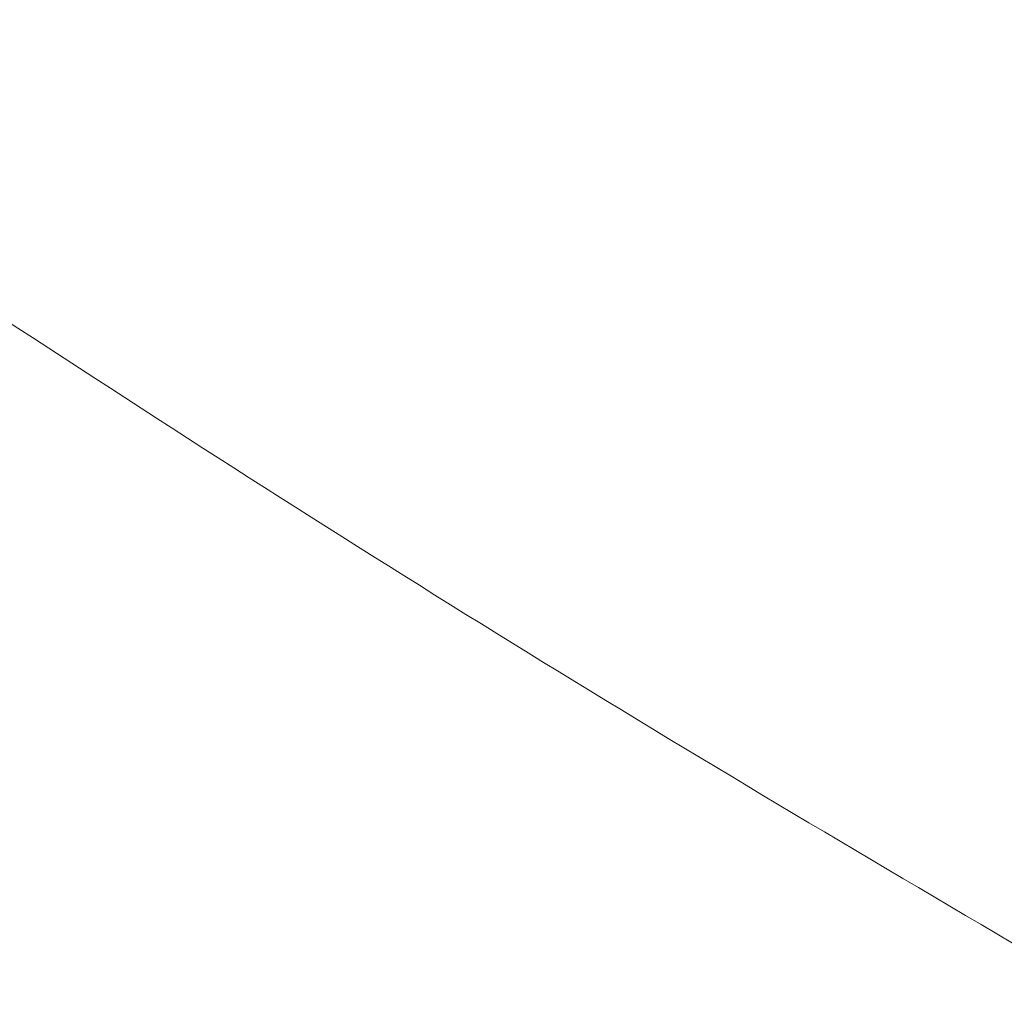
# Model space of a CAD drawing. Header units: millimetres. Extents: x 8 to 587, y 12 to 540.
# Tile 123 of 256: x 521.553 to 522.003, y 141.884 to 142.33. Entities that reach past the tile are written whole.
import ezdxf

# ---------------------------------------------------------------- set-up
doc = ezdxf.new("R2010")
doc.units = ezdxf.units.MM

msp = doc.modelspace()

# ---------------------------------------------------------------- linework, layer by layer
at = {"color": 252, "linetype": 'Continuous', "lineweight": 0}
for points, knots in [([(522.0028, 140.80848), (522.00279, 140.80849), (521.91549, 140.85889), (521.74192, 140.96303), (521.47536, 141.13521), (521.20314, 141.32468), (520.92546, 141.53314), (520.65195, 141.75408), (520.38149, 141.98875), (520.15959, 142.19534), (519.98377, 142.36784), (519.83509, 142.51886), (519.67048, 142.69313), (519.51632, 142.86441), (519.36283, 143.04151), (519.21009, 143.22461), (519.03435, 143.44575), (518.8617, 143.67378), (518.6918, 143.90927), (518.52496, 144.15194), (518.36103, 144.40213), (518.20049, 144.65917), (518.05001, 144.91183), (517.90937, 145.15862), (517.7955, 145.36676), (517.70081, 145.54551), (517.62421, 145.69363), (517.54879, 145.843), (517.4785, 145.9855), (517.41325, 146.12067), (517.35276, 146.24842), (517.29318, 146.37667), (517.2315, 146.51196), (517.16797, 146.65413), (517.10268, 146.80337), (517.03866, 146.95277), (516.97589, 147.1023), (516.91459, 147.25128), (516.85468, 147.39984), (516.79633, 147.5474), (516.74313, 147.68464), (516.69493, 147.8112), (516.65131, 147.92756), (516.60902, 148.04223), (516.56804, 148.15514), (516.52859, 148.26568), (516.49062, 148.37393), (516.45427, 148.47944), (516.41737, 148.58868), (516.3803, 148.70078), (516.35659, 148.77504), (516.34473, 148.81222)], [0, 0, 0, 0, 0.000005, 0.033424, 0.066871, 0.104076, 0.141321, 0.178823, 0.216369, 0.254536, 0.273645, 0.292755, 0.319868, 0.347001, 0.362636, 0.390427, 0.418244, 0.4462, 0.474188, 0.502413, 0.530677, 0.559112, 0.587596, 0.612547, 0.637541, 0.652651, 0.66776, 0.682919, 0.698078, 0.710819, 0.72356, 0.73634, 0.74912, 0.763884, 0.778667, 0.793566, 0.808465, 0.823458, 0.838451, 0.853585, 0.868751, 0.881141, 0.89355, 0.906071, 0.918591, 0.931199, 0.943807, 0.956541, 0.969299, 0.984627, 1, 1, 1, 1]), ([(516.83138, 148.31596), (516.8413, 148.28483), (516.86117, 148.22251), (516.89597, 148.12193), (516.93415, 148.01687), (516.97152, 147.91882), (517.00669, 147.82978), (517.0446, 147.73631), (517.09101, 147.62549), (517.14696, 147.49666), (517.20584, 147.36551), (517.26733, 147.23283), (517.33022, 147.10123), (517.3942, 146.97119), (517.459, 146.84299), (517.52586, 146.71419), (517.59466, 146.58508), (517.67759, 146.43345), (517.77514, 146.26072), (517.89011, 146.06479), (518.01003, 145.86815), (518.13486, 145.67135), (518.26295, 145.47706), (518.39398, 145.28586), (518.52835, 145.09719), (518.6654, 144.91198), (518.80518, 144.73018), (518.9548, 144.54283), (519.11472, 144.35062), (519.28512, 144.15458), (519.45825, 143.96386), (519.63393, 143.77856), (519.81207, 143.59861), (520.00843, 143.40866), (520.22368, 143.21041), (520.46002, 143.00437), (520.70124, 142.80554), (520.93166, 142.62619), (521.15484, 142.46139), (521.37043, 142.30996), (521.59439, 142.16102), (521.82057, 142.01812), (521.97312, 141.92852), (522.04945, 141.8837)], [0, 0, 0, 0, 0.015179, 0.030392, 0.045605, 0.060787, 0.071181, 0.081576, 0.097767, 0.113998, 0.13025, 0.146495, 0.162698, 0.178152, 0.193614, 0.20907, 0.224775, 0.24048, 0.264364, 0.288251, 0.313379, 0.338637, 0.363897, 0.389494, 0.415092, 0.440989, 0.466886, 0.492852, 0.523051, 0.553322, 0.583594, 0.613953, 0.644319, 0.674679, 0.713116, 0.751554, 0.790752, 0.829951, 0.861687, 0.896219, 0.930797, 0.965375, 1, 1, 1, 1]), ([(528.21569, 141.95942), (528.2288, 141.91906), (528.25504, 141.83832), (528.28164, 141.71851), (528.299, 141.59941), (528.3059, 141.48155), (528.30267, 141.36535), (528.28866, 141.24509), (528.26177, 141.12179), (528.22044, 140.99661), (528.16696, 140.87656), (528.10219, 140.76217), (528.03097, 140.65981), (527.95588, 140.56854), (527.87911, 140.48724), (527.78581, 140.40048), (527.6736, 140.31051), (527.53541, 140.21641), (527.38246, 140.12846), (527.21232, 140.04655), (527.03076, 139.97401), (526.83853, 139.91125), (526.63852, 139.85892), (526.43207, 139.81702), (526.21924, 139.78527), (526.0016, 139.76366), (525.7795, 139.75198), (525.54749, 139.75), (525.30114, 139.75867), (525.04112, 139.77946), (524.76981, 139.81312), (524.49258, 139.85967), (524.20882, 139.91976), (523.92431, 139.99233), (523.6428, 140.07623), (523.36592, 140.17038), (523.098, 140.27253), (522.85126, 140.37661), (522.62537, 140.48014), (522.41608, 140.58304), (522.2084, 140.69217), (522.07115, 140.76902), (522.00282, 140.80847), (522.0028, 140.80848)], [0, 0, 0, 0, 0.016594, 0.033201, 0.049795, 0.066703, 0.083625, 0.100534, 0.1205, 0.140515, 0.160557, 0.180588, 0.200566, 0.217226, 0.233894, 0.250556, 0.273607, 0.29666, 0.322348, 0.348038, 0.374889, 0.401906, 0.428925, 0.456258, 0.483592, 0.511217, 0.538842, 0.566594, 0.596885, 0.628919, 0.660953, 0.694852, 0.728751, 0.763089, 0.797427, 0.830596, 0.863766, 0.895471, 0.921575, 0.947705, 0.973836, 0.999995, 1, 1, 1, 1])]:
    msp.add_open_spline(points, degree=3, knots=knots, dxfattribs=at)

doc.saveas('drawing.dxf')
